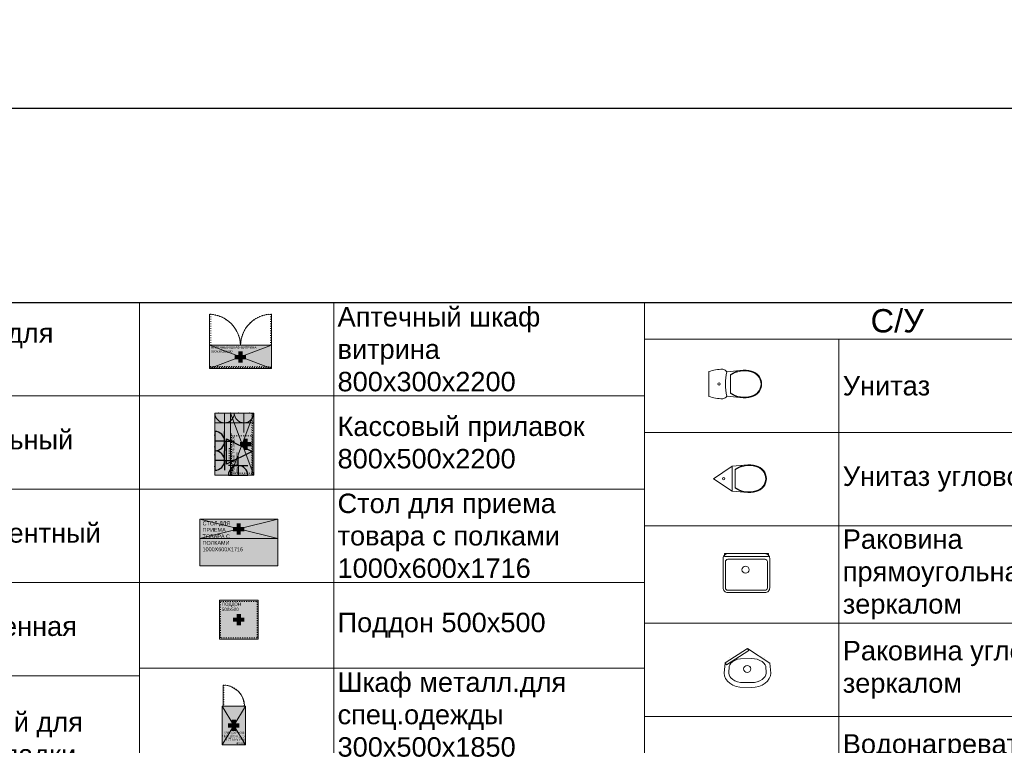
# Model space of a CAD drawing. Header units: millimetres. Extents: x -57449114 to 30620931, y -92609 to 84364.
# Tile 42 of 256: x -54544 to -41877, y -33149 to -23815. Entities that reach past the tile are written whole.
import ezdxf
from ezdxf import colors
from ezdxf.entities.mleader import LeaderData, LeaderLine
from ezdxf.enums import TextEntityAlignment as Align
from ezdxf.math import Vec2, Vec3

# ---------------------------------------------------------------- set-up
doc = ezdxf.new("R2010")
doc.units = ezdxf.units.MM
doc.linetypes.add('ACAD_ISO03W100', pattern=[30, 12, -18])
doc.linetypes.add('HIDDENX2', pattern=[19.05, 12.7, -6.35])
doc.layers.get('0').update_dxf_attribs({"lineweight": 0})
doc.layers.get('Defpoints').update_dxf_attribs({"color": 30})
for name, color, linetype in [('-SBugo-ОС-Извещатели', 6, 'Continuous'), ('-АТ-Позиция', 30, 'Continuous'), ('-АТ-Примечания', 30, 'Continuous'), ('СВЯЗЬ', 7, 'Continuous'), ('ЭОМ', 7, 'Continuous')]:
    doc.layers.add(name, color=color, linetype=linetype)
for name, color, linetype, lineweight in [('06_АР_Мебель', 4, 'Continuous', 9), ('20_АР_Сантехника', 250, 'Continuous', 0), ('СКС', 5, 'Continuous', 25)]:
    doc.layers.add(name, color=color, linetype=linetype, lineweight=lineweight)
doc.layers.add('1. ПОДЛОЖКА', color=7, linetype='Continuous', lineweight=0, true_color=0x9b9292)
doc.styles.add('_ТЕКСТОВЫЙ', font='arial.ttf', dxfattribs={"width": 0.8})
doc.styles.add('_ТЕКСТОВЫЙ АННОТАТИЫНЫЙ', font='arial.ttf', dxfattribs={"width": 0.8})
doc.styles.add('HVAC_AEP', font='arial.ttf')
doc.styles.add('SB', font='mipgost.shx')
doc.styles.get("Standard").update_dxf_attribs({"font": 'arial.ttf'})

# ---------------------------------------------------------------- blocks, each defined once
blk = doc.blocks.new('*T197')
at = {"color": 0, "linetype": 'ByBlock', "lineweight": -2, "transparency": 16777216}
for p, q in [((0, 0), (6500, 0)), ((0, 0), (0, -18817.053206)), ((2500, 0), (2500, -18817.053206)), ((6500, 0), (6500, -18817.053206)), ((0, -1200), (6500, -1200)), ((0, -2400), (6500, -2400)), ((0, -3600), (6500, -3600)), ((0, -4800), (6500, -4800)), ((0, -6408.526603), (6500, -6408.526603)), ((0, -8017.053206), (6500, -8017.053206)), ((0, -9217.053206), (6500, -9217.053206)), ((0, -10417.053206), (6500, -10417.053206)), ((0, -11617.053206), (6500, -11617.053206)), ((0, -12817.053206), (6500, -12817.053206)), ((0, -14017.053206), (6500, -14017.053206)), ((0, -15217.053206), (6500, -15217.053206)), ((0, -16417.053206), (6500, -16417.053206)), ((0, -17617.053206), (6500, -17617.053206)), ((0, -18817.053206), (6500, -18817.053206))]:
    blk.add_line(p, q, dxfattribs=at)
at = {"color": 0, "lineweight": 15, "transparency": 16777216, "char_height": 250, "width": 3900, "attachment_point": 4, "style": 'HVAC_AEP'}
for s, insert in [('Холодильник для^Jнапитков', (2550, -600)), ('Ларь морозильный', (2550, -1800)), ('Шкаф абонементный', (2550, -3000)), ('Витрина настенная', (2550, -4200)), ('Барьер^Jуниверсальный для^Jоткрытой выкладки^J1400 С', (2550, -5604.263302)), ('Барьер^Jуниверсальный для^Jоткрытой выкладки^J700 С', (2550, -7212.789905)), ('Витрина напольная', (2550, -8617.053206)), ('Стеллаж для^Jгофротары', (2550, -9817.053206)), ('Терминал СУО^Jнапольный', (2550, -11017.053206)), ('Добор^Jуниверсальный 200 С', (2550, -12217.053206)), ('Добор^Jуниверсальный 400 С', (2550, -13417.053206)), ('Добор^Jуниверсальный 600 С', (2550, -14617.053206)), ('Почтовый ящик', (2550, -15817.053206)), ('Примерочная ', (2550, -17017.053206)), ('Примерочная ', (2550, -18217.053206))]:
    blk.add_mtext(s, dxfattribs=dict(at, insert=insert))
blk = doc.blocks.new('A$C21545FF3')
at = {"layer": 'ЭОМ', "color": 0, "linetype": 'Continuous', "lineweight": -2}
for p, q in [((-125, 125), (-125, 250)), ((-125, 125), (-250, 125)), ((-250, 0), (0, 0)), ((-125, 125), (0, 125)), ((-125, 125), (-125, 0))]:
    blk.add_line(p, q, dxfattribs=at)
blk.add_arc((-125, 0), 125, 0, 180, dxfattribs=at)
for p in [(-200, 0), (-50, 0)]:
    blk.add_point(p, dxfattribs=at)
blk = doc.blocks.new('A$C723C25D3')
at = {"layer": 'ЭОМ', "color": 240, "linetype": 'Continuous', "lineweight": 30, "true_color": 0xed1f24}
for p, q in [((-125, 125), (-125, 250)), ((-125, 125), (-250, 125)), ((-250, 0), (0, 0)), ((-125, 125), (0, 125)), ((-125, 125), (-125, 0))]:
    blk.add_line(p, q, dxfattribs=at)
blk.add_arc((-125, 0), 125, 0, 180, dxfattribs=at)
for p in [(-200, 0), (-50, 0)]:
    blk.add_point(p, dxfattribs=at)
blk = doc.blocks.new('*U281')
at = {"layer": '-SBugo-ОС-Извещатели', "true_color": 0x2618e7}
h = blk.add_hatch(color=182, dxfattribs=at)
h.dxf.hatch_style = 1
h.paths.add_polyline_path([(-2, 0), (-2, -2), (2, 0)])
at = {"color": 182, "linetype": 'ByBlock', "lineweight": -2, "true_color": 0x2618e7}
blk.add_line((-2, 2), (-2, -2), dxfattribs=at)
at = {"layer": 'СВЯЗЬ', "color": 182, "lineweight": 25, "true_color": 0x2618e7}
for p, q in [((-2, -2), (-2, 2)), ((-2, 2), (2, 0)), ((2, 0), (-2, -2))]:
    blk.add_line(p, q, dxfattribs=at)
at = {"layer": '-АТ-Позиция', "ltscale": 100, "style": 'SB'}
for tag, p in [('ШЛЕЙФ', (2.5, 0.47)), ('ШЛЕЙФ_2', (2.5, -3.2))]:
    blk.add_attdef(tag, text='', height=2.2, dxfattribs=at).set_placement(p, align=Align.BOTTOM_LEFT)
at = {"layer": '-АТ-Примечания', "ltscale": 100, "style": 'SB'}
for tag, p in [('НАИМЕНОВАНИЕ', (-2, 1.5)), ('МАРКА', (-2, 1))]:
    blk.add_attdef(tag, p, '', height=0.25, dxfattribs=at)
at = {"layer": '-АТ-Примечания', "ltscale": 100, "style": 'SB', "flags": 1}
for tag, p in [('ПРИМ-1', (-2, 0.5)), ('ПРИМ-2', (-2, 0)), ('ПРИМ-3', (-2, -0.5)), ('ПРИМ-4', (-2, -1)), ('ПРИМ-5', (-2, -1.5))]:
    blk.add_attdef(tag, p, '', height=0.25, dxfattribs=at)
blk = doc.blocks.new('Витрина касса_800х300х2200')
at = {"layer": '06_АР_Мебель', "lineweight": 0, "true_color": 0x7aafdf}
h = blk.add_hatch(color=143, dxfattribs=at)
h.dxf.hatch_style = 1
h.paths.add_polyline_path([(800, -300), (800, 200), (0, 200), (0, -300)])
at = {"layer": '06_АР_Мебель', "lineweight": 0, "true_color": 0x136734}
h = blk.add_hatch(color=116, dxfattribs=at)
h.dxf.hatch_style = 1
h.paths.add_polyline_path([(326, -224), (372, -224), (372, -270), (427, -270), (427, -224), (472, -224), (472, -169), (427, -169), (427, -124), (372, -124), (372, -169), (326, -169)])
at = {"layer": '06_АР_Мебель', "lineweight": 0}
for p, q in [((0, -300), (0, 0)), ((0, 0), (800, 0)), ((800, 0), (0, -300)), ((0, 0), (800, -300)), ((800, 0), (800, -300)), ((800, -300), (0, -300))]:
    blk.add_line(p, q, dxfattribs=at)
blk.add_lwpolyline([(800, 0), (0, 0), (0, 200), (800, 200)], close=True, dxfattribs=at)
at = {"layer": '06_АР_Мебель', "linetype": 'ACAD_ISO03W100'}
for points in [[(531, 0), (0, 0), (0, -16), (531, -16)], [(186, 16), (345, 16), (345, 0), (186, 0)], [(505, -280), (26, -280), (26, -16), (505, -16)], [(0, -285), (800, -285), (800, -274), (0, -274)]]:
    blk.add_lwpolyline(points, close=True, dxfattribs=at)
at = {"layer": 'СКС', "lineweight": 15, "xscale": 82, "yscale": 82, "zscale": 82, "rotation": 269.9999999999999}
blk.add_blockref('*U281', (306, -116), dxfattribs=at)
at = {"layer": 'ЭОМ', "lineweight": 15}
for name, p, rotation in [('A$C723C25D3', (64, 200), 180), ('A$C723C25D3', (314, 200), 180), ('A$C21545FF3', (800, 200), 90), ('A$C723C25D3', (0, -224), 270), ('A$C21545FF3', (800, -50), 90)]:
    blk.add_blockref(name, p, dxfattribs=dict(at, rotation=rotation))
at = {"flags": 1}
for tag, p in [('ДОП_ИНФОРМАЦИЯ', (8, 256)), ('КОД_ОБОРУДОВАНИЯ', (8, 308)), ('ДОГОВОР', (7, 210))]:
    blk.add_attdef(tag, p, '', height=25, dxfattribs=at)
at = {"layer": '06_АР_Мебель', "insert": (20, -24), "char_height": 30, "attachment_point": 1}
blk.add_mtext_dynamic_manual_height_columns('{\\C7;КАССОВЫЙ ПРИЛАВОК 800х300х2200}', width=621.89, gutter_width=12.5, heights=[0], dxfattribs=at)
blk = doc.blocks.new('Аптечный шкаф-витрина 800х300х2200')
at = {"layer": '06_АР_Мебель', "lineweight": 0, "true_color": 0x7aafdf}
h = blk.add_hatch(color=143, dxfattribs=at)
h.dxf.hatch_style = 1
h.paths.add_polyline_path([(800, -300), (800, 0), (0, 0), (0, -300)])
at = {"layer": '06_АР_Мебель', "lineweight": 0, "true_color": 0x136734}
h = blk.add_hatch(color=116, dxfattribs=at)
h.dxf.hatch_style = 1
h.paths.add_polyline_path([(326, -179), (371, -179), (371, -224), (426, -224), (426, -179), (472, -179), (472, -124), (426, -124), (426, -78), (371, -78), (371, -124), (326, -124)])
at = {"layer": '06_АР_Мебель', "linetype": 'ACAD_ISO03W100'}
for p, q in [((0, 0), (0, 400)), ((16, 0), (16, 400)), ((784, 0), (784, 400)), ((800, 0), (800, 400))]:
    blk.add_line(p, q, dxfattribs=at)
at = {"layer": '06_АР_Мебель', "lineweight": 0}
for p, q in [((0, -300), (0, 0)), ((0, 0), (800, 0)), ((800, 0), (0, -300)), ((0, 0), (800, -300)), ((800, 0), (800, -300)), ((800, -300), (0, -300))]:
    blk.add_line(p, q, dxfattribs=at)
at = {"layer": '06_АР_Мебель', "linetype": 'ACAD_ISO03W100'}
blk.add_lwpolyline([(0, -285), (800, -285), (800, -274), (0, -274)], close=True, dxfattribs=at)
for centre, radius, start, end in [((-15, -15), 415, 2.0914, 87.9086), ((803, -3), 403, 90.4122, 179.5878)]:
    blk.add_arc(centre, radius, start, end, dxfattribs=at)
at = {"layer": '1. ПОДЛОЖКА'}
blk.add_lwpolyline([(800, 0), (800, 400, 0.410006), (400, 0, 0.392989), (0, 400), (0, 0)], format="xyb", dxfattribs=at)
blk.add_lwpolyline([(0, -300), (800, -300), (800, 0), (0, 0)], close=True, dxfattribs=at)
at = {"flags": 1}
for tag, p in [('КОД_ОБОРУДОВАНИЯ', (8, 111)), ('ДОП_ИНФОРМАЦИЯ', (8, 59)), ('ДОГОВОР', (13, 9))]:
    blk.add_attdef(tag, p, '', height=25, dxfattribs=at)
at = {"layer": '06_АР_Мебель', "insert": (20, -13), "char_height": 30, "attachment_point": 1}
blk.add_mtext_dynamic_manual_height_columns('{\\C7;АПТЕЧНЫЙ ШКАФ-ВИТРИНА 800х300х2200}', width=621.89, gutter_width=12.5, heights=[0], dxfattribs=at)
blk = doc.blocks.new('Стол для приема товара с полками 1000х600х1716')
at = {"layer": '06_АР_Мебель', "lineweight": 0, "true_color": 0x7aafdf}
h = blk.add_hatch(color=143, dxfattribs=at)
h.dxf.hatch_style = 1
h.paths.add_polyline_path([(1000, -600), (1000, 0), (0, 0), (0, -600)])
at = {"layer": '06_АР_Мебель', "lineweight": 0, "true_color": 0x136734}
h = blk.add_hatch(color=116, dxfattribs=at)
h.dxf.hatch_style = 1
h.paths.add_polyline_path([(424, -155), (470, -155), (470, -200), (525, -200), (525, -155), (570, -155), (570, -100), (525, -100), (525, -54), (470, -54), (470, -100), (424, -100)])
at = {"layer": '06_АР_Мебель'}
for p, q in [((0, -600), (0, 0)), ((0, 0), (1000, 0)), ((1000, 0), (1000, -600)), ((1000, -600), (0, -600))]:
    blk.add_line(p, q, dxfattribs=at)
blk.add_lwpolyline([(0, -250), (1000, -250), (1000, 0), (0, 0)], close=True, dxfattribs=at)
for points in [[(1000, 0), (0, -250)], [(0, 0), (1000, -250)]]:
    blk.add_lwpolyline(points, dxfattribs=at)
at = {"layer": '1. ПОДЛОЖКА'}
blk.add_lwpolyline([(0, -600), (1000, -600), (1000, 0), (0, 0)], close=True, dxfattribs=at)
at = {"flags": 1}
for tag, p in [('КОД_ОБОРУДОВАНИЯ', (8, 115)), ('ДОГОВОР', (5, 9)), ('ДОП_ИНФОРМАЦИЯ', (8, 63))]:
    blk.add_attdef(tag, p, '', height=25, dxfattribs=at)
at = {"layer": '06_АР_Мебель', "insert": (33, -30), "char_height": 50, "attachment_point": 1}
blk.add_mtext_dynamic_manual_height_columns('{\\C7;СТОЛ ДЛЯ ПРИЕМА ТОВАРА С ПОЛКАМИ 1000Х600Х1716}', width=500, gutter_width=12.5, heights=[0], dxfattribs=at)
blk = doc.blocks.new('Поддон 500х500')
at = {"layer": '06_АР_Мебель', "lineweight": 0, "true_color": 0x7aafdf}
h = blk.add_hatch(color=143, dxfattribs=at)
h.dxf.hatch_style = 1
h.paths.add_polyline_path([(0, 0), (500, 0), (500, -500), (0, -500)])
at = {"layer": '06_АР_Мебель', "lineweight": 0, "true_color": 0x136734}
h = blk.add_hatch(color=116, dxfattribs=at)
h.dxf.hatch_style = 1
h.paths.add_polyline_path([(176, -277), (222, -277), (222, -322), (277, -322), (277, -277), (322, -277), (322, -222), (277, -222), (277, -176), (222, -176), (222, -222), (176, -222)])
at = {"layer": '06_АР_Мебель', "lineweight": 0}
blk.add_lwpolyline([(0, 0), (500, 0), (500, -500), (0, -500)], close=True, dxfattribs=at)
at = {"layer": '06_АР_Мебель', "linetype": 'ACAD_ISO03W100'}
blk.add_lwpolyline([(16, -16), (484, -16), (484, -484), (16, -484)], close=True, dxfattribs=at)
at = {"layer": '1. ПОДЛОЖКА'}
blk.add_lwpolyline([(0, -500), (500, -500), (500, 0), (0, 0)], close=True, dxfattribs=at)
at = {"flags": 1}
for tag, p in [('КОД_ОБОРУДОВАНИЯ', (8, 111)), ('ДОП_ИНФОРМАЦИЯ', (8, 59)), ('ДОГОВОР', (13, 9))]:
    blk.add_attdef(tag, p, '', height=25, dxfattribs=at)
at = {"layer": '06_АР_Мебель', "insert": (33, -29), "char_height": 40, "attachment_point": 1}
blk.add_mtext_dynamic_manual_height_columns('{\\C7;ПОДДОН\\P500х500}', width=621.89, gutter_width=12.5, heights=[0], dxfattribs=at)
blk = doc.blocks.new('Шкаф металл.для спец.одежды_300х500х1850')
at = {"layer": '06_АР_Мебель', "lineweight": 0, "true_color": 0x7aafdf}
h = blk.add_hatch(color=143, dxfattribs=at)
h.dxf.hatch_style = 1
h.paths.add_polyline_path([(300, -500), (300, 0), (0, 0), (0, -500)])
at = {"layer": '06_АР_Мебель', "lineweight": 0, "true_color": 0x136734}
h = blk.add_hatch(color=116, dxfattribs=at)
h.dxf.hatch_style = 1
h.paths.add_polyline_path([(78, -278), (123, -278), (123, -323), (178, -323), (178, -278), (224, -278), (224, -223), (178, -223), (178, -177), (123, -177), (123, -223), (78, -223)])
at = {"layer": '06_АР_Мебель'}
for p, q in [((0, -500), (0, 0)), ((300, 0), (0, 0)), ((0, -500), (300, 0)), ((0, 0), (300, -500)), ((300, -500), (300, 0)), ((300, -500), (0, -500))]:
    blk.add_line(p, q, dxfattribs=at)
at = {"layer": '06_АР_Мебель', "linetype": 'ACAD_ISO03W100', "lineweight": 0}
for p, q in [((276, -770), (276, -500)), ((286, -500), (286, -770)), ((286, -770), (276, -770))]:
    blk.add_line(p, q, dxfattribs=at)
blk.add_lwpolyline([(10, -500), (0, -500)], dxfattribs=at)
blk.add_arc((286, -500), 270, 180.0283, 267.8099, dxfattribs=at)
at = {"layer": '1. ПОДЛОЖКА'}
blk.add_lwpolyline([(0, 0), (300, 0), (300, -500), (0, -500)], close=True, dxfattribs=at)
blk.add_lwpolyline([(286, -500), (286, -770, -0.399381), (10, -500)], format="xyb", dxfattribs=at)
at = {"flags": 1}
for tag, p in [('КОД_ОБОРУДОВАНИЯ', (8, 112)), ('ДОП_ИНФОРМАЦИЯ', (8, 60)), ('ДОГОВОР', (13, 10))]:
    blk.add_attdef(tag, p, '', height=25, dxfattribs=at)
at = {"layer": '06_АР_Мебель', "insert": (12, -7), "char_height": 27, "attachment_point": 1}
blk.add_mtext_dynamic_manual_height_columns('{\\C7;ШКАФ\\PМЕТАЛЛ. ДЛЯ СПЕЦ.ОДЕЖДЫ\\P300Х500Х1850}', width=347.39, gutter_width=12.5, heights=[0], dxfattribs=at)
blk = doc.blocks.new('*T200')
at = {"color": 0, "linetype": 'ByBlock', "lineweight": 9, "transparency": 16777216}
blk.add_line((0, 0), (6500, 0), dxfattribs=at)
at = {"color": 0, "linetype": 'ByBlock', "lineweight": -2, "transparency": 16777216}
for p, q in [((0, 0), (0, -7100)), ((2500, 0), (2500, -7100)), ((6500, 0), (6500, -7100)), ((0, -1200), (6500, -1200)), ((0, -2400), (6500, -2400)), ((0, -3600), (6500, -3600)), ((0, -4700), (6500, -4700)), ((0, -5900), (6500, -5900)), ((0, -7100), (6500, -7100))]:
    blk.add_line(p, q, dxfattribs=at)
at = {"color": 0, "transparency": 16777216, "char_height": 250, "width": 3900, "attachment_point": 4, "style": 'HVAC_AEP'}
for s, insert in [('Аптечный шкаф^Jвитрина^J800х300х2200', (2550, -600)), ('Кассовый прилавок^J800х500х2200', (2550, -1800)), ('Стол для приема^Jтовара с полками^J1000х600х1716', (2550, -3000)), ('Поддон 500х500', (2550, -4150)), ('Шкаф металл.для^Jспец.одежды^J300х500х1850', (2550, -5300)), ('Ларь морозильный^J565х545', (2550, -6500))]:
    blk.add_mtext(s, dxfattribs=dict(at, insert=insert))
blk = doc.blocks.new('*T203')
at = {"color": 0, "linetype": 'ByBlock', "lineweight": -2, "transparency": 16777216}
for p, q in [((0, 0), (6500, 0)), ((0, 0), (0, -11322)), ((6500, 0), (6500, -11322)), ((0, -470), (6500, -470)), ((2500, -470), (2500, -11322)), ((0, -1670), (6500, -1670)), ((0, -2870), (6500, -2870)), ((0, -4122), (6500, -4122)), ((0, -5322), (6500, -5322)), ((0, -6522), (6500, -6522)), ((0, -7722), (6500, -7722)), ((0, -8922), (6500, -8922)), ((0, -10122), (6500, -10122)), ((0, -11322), (6500, -11322))]:
    blk.add_line(p, q, dxfattribs=at)
at = {"color": 0, "lineweight": 15, "transparency": 16777216, "style": 'HVAC_AEP'}
for s, insert, char_height, width, attachment_point in [('С/У', (3250, -235), 300, 6497, 5), ('Унитаз', (2550, -1070), 250, 3900, 4), ('Унитаз угловой', (2550, -2270), 250, 3900, 4), ('Раковина прямоугольная с зеркалом', (2550, -3496), 250, 3900, 4), ('Раковина угловая с зеркалом', (2550, -4722), 250, 3900, 4), ('Водонагреватель^Jэлектрический', (2550, -5922), 250, 3900, 4), ('Сушилка для рук', (2550, -7122), 250, 3900, 4), ('Держатель для^Jтуалетной бумаги', (2550, -8322), 250, 3900, 4), ('Крючки для^Jполотенец', (2550, -9522), 250, 3900, 4), ('Ершик для унитаза', (2550, -10722), 250, 3900, 4)]:
    blk.add_mtext(s, dxfattribs=dict(at, insert=insert, char_height=char_height, width=width, attachment_point=attachment_point))
blk = doc.blocks.new('A$C31D87A00')
at = {"layer": '1. ПОДЛОЖКА', "flags": 128}
for points in [[(0, -159), (0, 159, -0.088516), (179, 190, -0.216396), (231, 156), (443, 178)], [(0, 159), (0, -159, 0.088516), (179, -190, 0.236942), (231, -156), (443, -178)], [(231, 156, 0.100176), (231, -156, -2.834723)], [(280, 122), (280, -122, 0.234943), (548, -166, 0.79706), (548, 165, 0.235162), (280, 122, 0.760119)]]:
    blk.add_lwpolyline(points, format="xyb", dxfattribs=at)
blk.add_lwpolyline([(280, 112), (280, -113, 0.238364), (546, -158, 0.798234), (546, 157, 0.238588)], format="xyb", close=True, dxfattribs=at)
at = {"layer": '1. ПОДЛОЖКА'}
blk.add_circle((132, 0), 15, dxfattribs=at)
at = {"layer": '20_АР_Сантехника', "flags": 128}
for points in [[(0, -159), (0, 159, -0.088516), (179, 190, -0.216396), (231, 156), (443, 178)], [(0, 159), (0, -159, 0.088516), (179, -190, 0.236942), (231, -156), (443, -178)], [(231, 156, 0.100176), (231, -156, -2.834723)], [(280, 122), (280, -122, 0.234943), (548, -166, 0.79706), (548, 165, 0.235162), (280, 122, 0.760119)]]:
    blk.add_lwpolyline(points, format="xyb", dxfattribs=at)
blk.add_lwpolyline([(280, 112), (280, -113, 0.238364), (546, -158, 0.798234), (546, 157, 0.238588)], format="xyb", close=True, dxfattribs=at)
at = {"layer": '20_АР_Сантехника'}
blk.add_circle((132, 0), 15, dxfattribs=at)
blk = doc.blocks.new('A$C13E67AF4')
at = {"layer": '1. ПОДЛОЖКА', "flags": 128}
for points in [[(240, 160), (0, 0), (240, -160)], [(240, 160), (443, 178)], [(240, -160), (240, 160)], [(240, -160), (443, -178)]]:
    blk.add_lwpolyline(points, dxfattribs=at)
blk.add_lwpolyline([(280, 122), (280, -122, 0.234943), (548, -166, 0.79706), (548, 165, 0.235162), (280, 122, 0.760119)], format="xyb", dxfattribs=at)
blk.add_lwpolyline([(280, 112), (280, -113, 0.238364), (546, -158, 0.798234), (546, 157, 0.238588)], format="xyb", close=True, dxfattribs=at)
at = {"layer": '1. ПОДЛОЖКА'}
blk.add_circle((132, 0), 15, dxfattribs=at)
at = {"layer": '20_АР_Сантехника', "flags": 128}
for points in [[(240, 160), (0, 0), (240, -160)], [(240, 160), (443, 178)], [(240, -160), (240, 160)], [(240, -160), (443, -178)]]:
    blk.add_lwpolyline(points, dxfattribs=at)
blk.add_lwpolyline([(280, 122), (280, -122, 0.234943), (548, -166, 0.79706), (548, 165, 0.235162), (280, 122, 0.760119)], format="xyb", dxfattribs=at)
blk.add_lwpolyline([(280, 112), (280, -113, 0.238364), (546, -158, 0.798234), (546, 157, 0.238588)], format="xyb", close=True, dxfattribs=at)
at = {"layer": '20_АР_Сантехника'}
blk.add_circle((132, 0), 15, dxfattribs=at)
blk = doc.blocks.new('A$C62AB405E')
at = {"layer": '1. ПОДЛОЖКА', "flags": 128}
for points in [[(-240, 0), (240, 0, -0.414214), (300, -60), (300, -440, -0.414214), (240, -500), (-240, -500, -0.414214), (-300, -440), (-300, -60, -0.414214)], [(-240, -73), (240, -73, -0.414214), (270, -103), (270, -440, -0.414214), (240, -470), (-240, -470, -0.414214), (-270, -440), (-270, -103, -0.414214)], [(35, -207, -0.967996), (-58, -207, -0.967996)]]:
    blk.add_lwpolyline(points, format="xyb", close=True, dxfattribs=at)
blk.add_lwpolyline([(-284, 0), (284, 0), (284, -38), (-284, -38)], close=True, dxfattribs=at)
at = {"layer": '20_АР_Сантехника', "flags": 128}
for points in [[(-240, 0), (240, 0, -0.414214), (300, -60), (300, -440, -0.414214), (240, -500), (-240, -500, -0.414214), (-300, -440), (-300, -60, -0.414214)], [(-240, -73), (240, -73, -0.414214), (270, -103), (270, -440, -0.414214), (240, -470), (-240, -470, -0.414214), (-270, -440), (-270, -103, -0.414214)], [(35, -207, -0.967996), (-58, -207, -0.967996)]]:
    blk.add_lwpolyline(points, format="xyb", close=True, dxfattribs=at)
blk.add_lwpolyline([(-284, 0), (284, 0), (284, -38), (-284, -38)], close=True, dxfattribs=at)
blk = doc.blocks.new('A$C0FE146CA')
at = {"layer": '1. ПОДЛОЖКА', "flags": 128}
for points in [[(0, 0), (-289, -185)], [(-289, -185), (0, 0)], [(0, 0), (287, -187)], [(16, -25), (0, 0)], [(-273, -210), (16, -25)], [(-227, -114), (-227, -114)], [(222, -114), (222, -114)], [(-289, -185), (-302, -316), (-298, -352), (-283, -386), (-260, -418), (-229, -446), (-191, -469), (-148, -486), (-101, -496), (48, -500), (96, -496), (143, -486), (187, -469), (224, -446), (256, -418), (279, -386), (293, -352), (298, -316), (287, -187)], [(-273, -210), (-289, -185)], [(187, -469), (143, -486)], [(224, -446), (187, -469)]]:
    blk.add_lwpolyline(points, dxfattribs=at)
blk.add_lwpolyline([(187, -167), (158, -151), (124, -138), (87, -130), (47, -127), (-92, -130), (-129, -138), (-163, -151), (-191, -167), (-214, -186), (-229, -207), (-237, -226), (-241, -314), (-238, -337), (-229, -357), (-214, -378), (-191, -397), (-163, -413), (-129, -426), (-92, -434), (47, -437), (87, -434), (124, -426), (158, -413), (187, -397), (209, -378), (225, -357), (234, -336), (237, -314), (233, -226), (225, -207), (209, -186)], close=True, dxfattribs=at)
blk.add_lwpolyline([(41, -261, -0.967996), (-51, -261, -0.967996)], format="xyb", close=True, dxfattribs=at)
at = {"layer": '20_АР_Сантехника', "flags": 128}
for points in [[(0, 0), (-289, -185)], [(-289, -185), (0, 0)], [(0, 0), (287, -187)], [(16, -25), (0, 0)], [(-273, -210), (16, -25)], [(-227, -114), (-227, -114)], [(222, -114), (222, -114)], [(-289, -185), (-302, -316), (-298, -352), (-283, -386), (-260, -418), (-229, -446), (-191, -469), (-148, -486), (-101, -496), (48, -500), (96, -496), (143, -486), (187, -469), (224, -446), (256, -418), (279, -386), (293, -352), (298, -316), (287, -187)], [(-273, -210), (-289, -185)], [(187, -469), (143, -486)], [(224, -446), (187, -469)]]:
    blk.add_lwpolyline(points, dxfattribs=at)
blk.add_lwpolyline([(187, -167), (158, -151), (124, -138), (87, -130), (47, -127), (-92, -130), (-129, -138), (-163, -151), (-191, -167), (-214, -186), (-229, -207), (-237, -226), (-241, -314), (-238, -337), (-229, -357), (-214, -378), (-191, -397), (-163, -413), (-129, -426), (-92, -434), (47, -437), (87, -434), (124, -426), (158, -413), (187, -397), (209, -378), (225, -357), (234, -336), (237, -314), (233, -226), (225, -207), (209, -186)], close=True, dxfattribs=at)
blk.add_lwpolyline([(41, -261, -0.967996), (-51, -261, -0.967996)], format="xyb", close=True, dxfattribs=at)
blk = doc.blocks.new('_Dot')
at = {"color": 0, "linetype": 'ByBlock', "lineweight": -2}
blk.add_line((-0.5, 0), (-1, 0), dxfattribs=at)
at = {"color": 0, "linetype": 'ByBlock', "const_width": 0.5}
blk.add_lwpolyline([(-0.25, 0, 1), (0.25, 0, 1)], format="xyb", close=True, dxfattribs=at)

msp = doc.modelspace()

# ---------------------------------------------------------------- linework, layer by layer
at = {"layer": 'Defpoints', "color": 1}
msp.add_lwpolyline([(-158394.8, -24951.8), (39622.9, -24951.8), (39622.9, -57789.5), (-158394.8, -57789.5)], close=True, dxfattribs=at)
at = {"layer": 'Defpoints'}
msp.add_lwpolyline([(39622.9, -27455.1), (-153407.1, -27455.1)], dxfattribs=at)

# ---------------------------------------------------------------- block references
for name, p in [('*T197', (-59504.5, -27455.1)), ('*T200', (-53004.5, -27455.1)), ('*T203', (-46504.5, -27455.1)), ('Аптечный шкаф-витрина 800х300х2200', (-52102.8, -28003.5)), ('Стол для приема товара с полками 1000х600х1716', (-52224.8, -30239.5)), ('Поддон 500х500', (-51974.7, -31283.8)), ('A$C0FE146CA', (-45179.2, -31905.2))]:
    msp.add_blockref(name, p)
at = {"lineweight": 15}
for name, p in [('A$C31D87A00', (-45678.5, -28501.2)), ('A$C13E67AF4', (-45618.3, -29719.3)), ('A$C62AB405E', (-45194.5, -30683.7))]:
    msp.add_blockref(name, p, dxfattribs=at)
for name, p, rotation in [('Витрина касса_800х300х2200', (-51833.5, -29675.2), 90), ('Шкаф металл.для спец.одежды_300х500х1850', (-51640, -33143.6), 180)]:
    msp.add_blockref(name, p, dxfattribs=dict(rotation=rotation))

# ---------------------------------------------------------------- leaders
at = {"lineweight": 18}
ml = msp.add_multileader_mtext('Standard', dxfattribs=at)
ml.set_content('(служебное помещение)', color=256, style='_ТЕКСТОВЫЙ АННОТАТИЫНЫЙ')
ml.set_leader_properties(lineweight=0)
ml.build(insert=Vec2(0, 0))
ml.multileader.update_dxf_attribs({"text_left_attachment_type": 6, "text_right_attachment_type": 6, "dogleg_length": 11.7, "arrow_head_size": 100, "scale": 100})
ctx = ml.context
ctx.base_point, ctx.scale, ctx.char_height, ctx.arrow_head_size, ctx.landing_gap_size, ctx.plane_origin = Vec3(189746.7, -42131.1), 100, 100, 100, 100, Vec3(148604.2, -38095.2)
ctx.left_attachment, ctx.right_attachment, ctx.text_align_type = 6, 6, 2
notes = []
notes.append((ctx, [(0, (0, 0, 0), (0, 0), (1, 0), 1, [])]))
ctx.mtext.insert, ctx.mtext.width, ctx.mtext.alignment, ctx.mtext.flow_direction = Vec3(191737.8, -41937), 576408.517, 3, 5
ml = msp.add_multileader_mtext('Standard', dxfattribs=at)
ml.set_content('{\\LВид на столы почтальонов}', color=256, style='_ТЕКСТОВЫЙ АННОТАТИЫНЫЙ')
ml.set_leader_properties(lineweight=0)
ml.build(insert=Vec2(0, 0))
ml.multileader.update_dxf_attribs({"text_left_attachment_type": 6, "text_right_attachment_type": 6, "dogleg_length": 11.7, "arrow_head_size": 100, "scale": 100})
ctx = ml.context
ctx.base_point, ctx.scale, ctx.char_height, ctx.arrow_head_size, ctx.landing_gap_size, ctx.plane_origin = Vec3(188637.7, -41978), 100, 150, 100, 100, Vec3(154108.2, -37834.8)
ctx.left_attachment, ctx.right_attachment, ctx.text_align_type = 6, 6, 2
notes.append((ctx, [(0, (0, 0, 0), (0, 0), (1, 0), 1, [])]))
ctx.mtext.insert, ctx.mtext.width, ctx.mtext.alignment, ctx.mtext.flow_direction = Vec3(192199, -41676.7), 576408.517, 3, 5
ml = msp.add_multileader_mtext('Standard', dxfattribs=at)
ml.set_content('(клиентский зал)', color=256, style='_ТЕКСТОВЫЙ АННОТАТИЫНЫЙ')
ml.set_leader_properties(lineweight=0)
ml.build(insert=Vec2(0, 0))
ml.multileader.update_dxf_attribs({"text_left_attachment_type": 6, "text_right_attachment_type": 6, "dogleg_length": 11.7, "arrow_head_size": 100, "scale": 100})
ctx = ml.context
ctx.base_point, ctx.scale, ctx.char_height, ctx.arrow_head_size, ctx.landing_gap_size, ctx.plane_origin = Vec3(196937.4, -42066.4), 100, 100, 100, 100, Vec3(153903.8, -38095.2)
ctx.left_attachment, ctx.right_attachment, ctx.text_align_type = 6, 6, 2
notes.append((ctx, [(0, (0, 0, 0), (0, 0), (1, 0), 1, [])]))
ctx.mtext.insert, ctx.mtext.width, ctx.mtext.alignment, ctx.mtext.flow_direction = Vec3(197891.9, -41937), 576408.517, 3, 5
ml = msp.add_multileader_mtext('Standard', dxfattribs=at)
ml.set_content('{\\LВид на торговый стеллаж, стол ЦСУ, примерочную}', color=256, style='_ТЕКСТОВЫЙ АННОТАТИЫНЫЙ')
ml.set_leader_properties(lineweight=0)
ml.build(insert=Vec2(0, 0))
ml.multileader.update_dxf_attribs({"text_left_attachment_type": 6, "text_right_attachment_type": 6, "dogleg_length": 11.7, "arrow_head_size": 100, "scale": 100})
ctx = ml.context
ctx.base_point, ctx.scale, ctx.char_height, ctx.arrow_head_size, ctx.landing_gap_size, ctx.plane_origin = Vec3(195417.6, -41870.8), 100, 150, 100, 100, Vec3(157426.7, -37834.8)
ctx.left_attachment, ctx.right_attachment, ctx.text_align_type = 6, 6, 2
notes.append((ctx, [(0, (0, 0, 0), (0, 0), (1, 0), 1, [])]))
ctx.mtext.insert, ctx.mtext.width, ctx.mtext.alignment, ctx.mtext.flow_direction = Vec3(199501.6, -41676.7), 576408.517, 3, 5
ml = msp.add_multileader_mtext('Standard', dxfattribs=at)
ml.set_content('(служебное помещение)', color=256, style='_ТЕКСТОВЫЙ АННОТАТИЫНЫЙ')
ml.set_leader_properties(lineweight=0)
ml.build(insert=Vec2(0, 0))
ml.multileader.update_dxf_attribs({"text_left_attachment_type": 6, "text_right_attachment_type": 6, "dogleg_length": 11.7, "arrow_head_size": 100, "scale": 100})
ctx = ml.context
ctx.base_point, ctx.scale, ctx.char_height, ctx.arrow_head_size, ctx.landing_gap_size, ctx.plane_origin = Vec3(204053.3, -42131.1), 100, 100, 100, 100, Vec3(162910.8, -38095.2)
ctx.left_attachment, ctx.right_attachment, ctx.text_align_type = 6, 6, 2
notes.append((ctx, [(0, (0, 0, 0), (0, 0), (1, 0), 1, [])]))
ctx.mtext.insert, ctx.mtext.width, ctx.mtext.alignment, ctx.mtext.flow_direction = Vec3(206044.3, -41937), 576408.517, 3, 5
ml = msp.add_multileader_mtext('Standard', dxfattribs=at)
ml.set_content('{\\LВид на бытовой шкаф, шкаф розничных товаров}', color=256, style='_ТЕКСТОВЫЙ АННОТАТИЫНЫЙ')
ml.set_leader_properties(lineweight=0)
ml.build(insert=Vec2(0, 0))
ml.multileader.update_dxf_attribs({"text_left_attachment_type": 6, "text_right_attachment_type": 6, "dogleg_length": 11.7, "arrow_head_size": 100, "scale": 100})
ctx = ml.context
ctx.base_point, ctx.scale, ctx.char_height, ctx.arrow_head_size, ctx.landing_gap_size, ctx.plane_origin = Vec3(203537.1, -41868.3), 100, 150, 100, 100, Vec3(165546.3, -37834.8)
ctx.left_attachment, ctx.right_attachment, ctx.text_align_type = 6, 6, 2
notes.append((ctx, [(0, (0, 0, 0), (0, 0), (1, 0), 1, [])]))
ctx.mtext.insert, ctx.mtext.width, ctx.mtext.alignment, ctx.mtext.flow_direction = Vec3(207435.5, -41676.7), 576408.517, 3, 5
at = {"color": 162, "linetype": 'HIDDENX2', "lineweight": 30, "ltscale": 15, "true_color": 0x002eb8}
ml = msp.add_multileader_mtext('Standard', dxfattribs=at)
ml.set_content('\\pxi-3,l4,t4;Модуль Тип 1.1', color=(0, 46, 184), style='_ТЕКСТОВЫЙ')
ml.set_leader_properties(lineweight=0)
ml.set_arrow_properties(name='DOT')
ml.build(insert=Vec2(0, 0))
ml.multileader.update_dxf_attribs({"text_left_attachment_type": 6, "text_right_attachment_type": 6, "dogleg_length": 0.36, "arrow_head_size": 50, "scale": 100})
ctx = ml.context
ctx.base_point, ctx.scale, ctx.char_height, ctx.arrow_head_size, ctx.landing_gap_size, ctx.plane_origin = Vec3(65996.7, -36931.4), 100, 250, 50, 100, Vec3(52171.1, -31780.7)
ctx.left_attachment, ctx.right_attachment, ctx.text_align_type, ctx.attachment_type = 6, 6, 1, 2
notes.append((ctx, [(0, (0, 0, 0), (0, 0), (1, 0), 1, [])]))
ctx.mtext.insert, ctx.mtext.width, ctx.mtext.defined_height, ctx.mtext.alignment, ctx.mtext.flow_direction = Vec3(67071.2, -36607.9), 6846.369, 600.4, 2, 5
ml = msp.add_multileader_mtext('Standard', dxfattribs=at)
ml.set_content('\\pxi-3,l4,t4;Модуль Тип 1.2', color=(0, 46, 184), style='_ТЕКСТОВЫЙ')
ml.set_leader_properties(lineweight=0)
ml.set_arrow_properties(name='DOT')
ml.build(insert=Vec2(0, 0))
ml.multileader.update_dxf_attribs({"text_left_attachment_type": 6, "text_right_attachment_type": 6, "dogleg_length": 0.36, "arrow_head_size": 50, "scale": 100})
ctx = ml.context
ctx.base_point, ctx.scale, ctx.char_height, ctx.arrow_head_size, ctx.landing_gap_size, ctx.plane_origin = Vec3(65992.3, -39013.3), 100, 250, 50, 100, Vec3(52166.7, -33862.6)
ctx.left_attachment, ctx.right_attachment, ctx.text_align_type, ctx.attachment_type = 6, 6, 1, 2
notes.append((ctx, [(0, (0, 0, 0), (0, 0), (1, 0), 1, [])]))
ctx.mtext.insert, ctx.mtext.width, ctx.mtext.defined_height, ctx.mtext.alignment, ctx.mtext.flow_direction = Vec3(67085.1, -38689.8), 6846.369, 600.4, 2, 5
for ctx, leaders in notes:
    for number, flags, end, landing, length, lines in leaders:
        leader = LeaderData()
        leader.index, (leader.has_last_leader_line, leader.has_dogleg_vector, leader.attachment_direction) = number, flags
        leader.last_leader_point, leader.dogleg_vector, leader.dogleg_length = Vec3(end), Vec3(landing), length
        for number, points, colour, breaks in lines:
            line = LeaderLine()
            line.index, line.vertices, line.color, line.breaks = number, Vec3.list(points), colors.encode_raw_color(colour), breaks
            leader.lines.append(line)
        ctx.leaders.append(leader)

doc.saveas('drawing.dxf')
